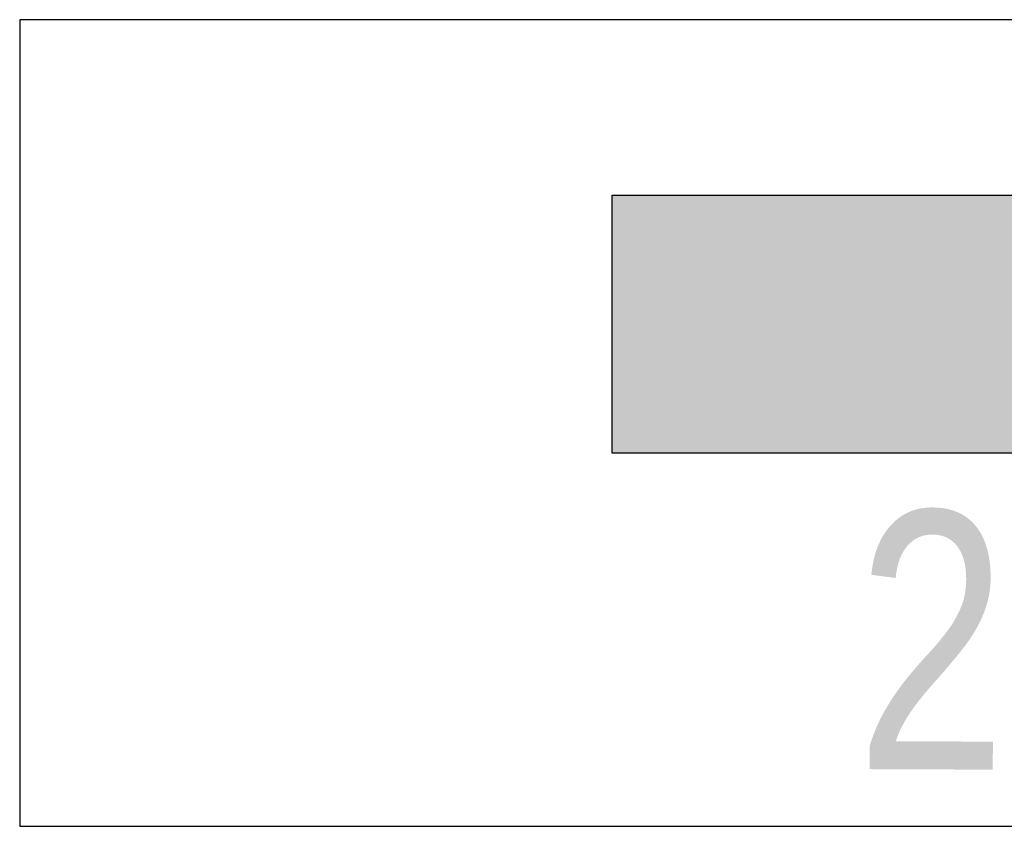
# Model space of a CAD drawing. Header units: inches. Extents: x 67014 to 70164, y -40762 to -35657.
# Tile 10 of 55: x 68436 to 68467, y -40469 to -40444. Entities that reach past the tile are written whole.
import ezdxf

# ---------------------------------------------------------------- set-up
doc = ezdxf.new("R2010")
doc.units = ezdxf.units.IN
doc.header["$MEASUREMENT"] = 0
doc.layers.add('## 04 grzejniki opis', color=3, linetype='Continuous')
doc.layers.add('E-opisy', color=240, linetype='Continuous', lineweight=25)
doc.styles.add('1-500', font='arial.ttf', dxfattribs={"width": 0.75, "height": 1.25})

msp = doc.modelspace()

# ---------------------------------------------------------------- linework, layer by layer
at = {"layer": '## 04 grzejniki opis'}
msp.add_lwpolyline([(68454.65, -40457.096), (68454.65, -40449.096), (68497.775, -40449.096), (68497.775, -40457.096)], close=True, dxfattribs=at)
at = {"layer": '## 04 grzejniki opis', "color": 116, "linetype": 'Continuous', "true_color": 0x136734, "extrusion": (0, 0, -1)}
for points in [[(-68497.775, -40457.096), (-68454.65, -40449.096), (-68454.65, -40457.096)], [(-68454.65, -40449.096), (-68497.775, -40457.096), (-68497.677, -40449.096)]]:
    msp.add_solid(points, dxfattribs=at)
at = {"ltscale": 8}
msp.add_lwpolyline([(68436.291, -40468.657), (68511.326, -40468.657), (68511.326, -40443.657), (68436.291, -40443.657)], close=True, dxfattribs=at)

# ---------------------------------------------------------------- texts
at = {"layer": 'E-opisy', "color": 1, "linetype": 'Continuous', "insert": (68462.235, -40458.884), "char_height": 8, "attachment_point": 1, "rotation": 359.7673, "style": '1-500'}
msp.add_mtext('250W', dxfattribs=at)

doc.saveas('drawing.dxf')
